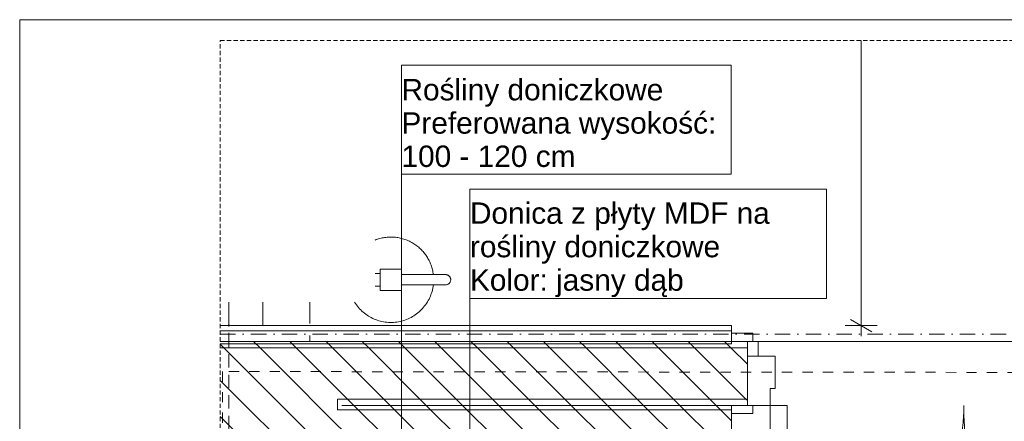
# Model space of a CAD drawing. Extents: x 180 to 4140, y 54 to 2910.
# Tile 6 of 8: x 180 to 1333, y 2440 to 2910. Entities that reach past the tile are written whole.
import ezdxf
from ezdxf.xclip import XClip

# ---------------------------------------------------------------- set-up
doc = ezdxf.new("R2010")
doc.units = 0
doc.header["$MEASUREMENT"] = 0
doc.header["$XCLIPFRAME"] = 0
for name, pattern in [('Kropki i Kreski', [72, 36, -18, 0, -18]), ('Przerywana', [48, 24, -24]), ('Przerywana długa', [78, 50, -28])]:
    doc.linetypes.add(name, pattern=pattern)
for name, color, linetype in [('220-A Ściany', 7, 'Continuous'), ('230-A Ściany działowe', 7, 'Continuous'), ('320-W Umeblowanie', 7, 'Continuous'), ('380-W Istniejące elementy_ rury_ skrzynki', 7, 'Continuous'), ('399-W Wymiary i opisy', 7, 'Continuous'), ('420-K Ściany', 7, 'Continuous'), ('450-K Belki', 7, 'Continuous'), ('460-K Stropy', 7, 'Continuous'), ('560-I Ppoż.', 7, 'Continuous'), ('810-G Ogólne', 7, 'Continuous'), ('820-G Rysunki Obrazki', 7, 'Continuous'), ('840-G Znaczniki ogólne', 7, 'Continuous'), ('850-G Znaczniki przekrój', 7, 'Continuous')]:
    doc.layers.add(name, color=color, linetype=linetype)
doc.styles.add('STYL_AUTOMATYCZNY_3', font='arial.ttf')
pattern_1 = [(135, (-1490.323, 2610.733), (21.2132, 21.2132), [])]

# ---------------------------------------------------------------- blocks, each defined once
blk = doc.blocks.new('Rysunek_1_1', base_point=(-1490.3, 2610.7))
at = {"layer": '220-A Ściany', "linetype": 'Continuous', "lineweight": 13}
h = blk.add_hatch(dxfattribs=at)
h.set_pattern_fill('Ściany_istniejące_0001', color=8, style=0, pattern_type=2)
h.set_pattern_definition(pattern_1)
h.paths.add_polyline_path([(414.8, 2525.7), (414.8, 2502.3), (533.2, 2465.7), (552.4, 2465.7), (552.4, 2525.7)])
h = blk.add_hatch(dxfattribs=at)
h.set_pattern_fill('Ściany_istniejące_0001', color=8, style=0, pattern_type=2)
h.set_pattern_definition(pattern_1)
h.paths.add_polyline_path([(414.8, 2502.3), (414.8, 2465.7), (533.2, 2465.7)])
h = blk.add_hatch(dxfattribs=at)
h.set_pattern_fill('Ściany_istniejące_0001', color=8, style=0, pattern_type=2)
h.set_pattern_definition(pattern_1)
h.paths.add_polyline_path([(533.2, 2465.7), (414.8, 2465.7), (414.8, 2453.2), (552.4, 2453.2), (552.4, 2459.8)])
h = blk.add_hatch(dxfattribs=at)
h.set_pattern_fill('Ściany_istniejące_0001', color=8, style=0, pattern_type=2)
h.set_pattern_definition(pattern_1)
h.paths.add_polyline_path([(552.4, 2465.7), (533.2, 2465.7), (552.4, 2459.8)])
h = blk.add_hatch(dxfattribs=at)
h.set_pattern_fill('Ściany_istniejące_0001', color=8, style=0, pattern_type=2)
h.set_pattern_definition(pattern_1)
h.paths.add_polyline_path([(552.4, 2458.2), (552.4, 2453.2), (557.4, 2453.2), (557.4, 2458.2)])
h = blk.add_hatch(dxfattribs=at)
h.set_pattern_fill('Ściany_istniejące_0001', color=8, style=0, pattern_type=2)
h.set_pattern_definition(pattern_1)
h.paths.add_polyline_path([(414.8, 2453.2), (414.8, 2423.2), (552.4, 2423.2), (552.4, 2453.2)])
at = {"layer": '230-A Ściany działowe', "linetype": 'Continuous', "lineweight": 13}
h = blk.add_hatch(dxfattribs=at)
h.set_pattern_fill('Ściany_istniejące_0001', color=8, style=0, pattern_type=2)
h.set_pattern_definition(pattern_1)
h.paths.add_polyline_path([(1032.4, 2533.2), (414.8, 2533.2), (414.8, 2525.7), (1032.4, 2525.7)])
h = blk.add_hatch(dxfattribs=at)
h.set_pattern_fill('Ściany_istniejące_0001', color=8, style=0, pattern_type=2)
h.set_pattern_definition(pattern_1)
h.paths.add_polyline_path([(552.4, 2465.7), (1032.4, 2465.7), (1032.4, 2525.7), (552.4, 2525.7)])
h = blk.add_hatch(dxfattribs=at)
h.set_pattern_fill('Ściany_istniejące_0001', color=8, style=0, pattern_type=2)
h.set_pattern_definition(pattern_1)
h.paths.add_polyline_path([(552.4, 2465.7), (552.4, 2459.8), (557.4, 2458.2), (557.4, 2465.7)])
h = blk.add_hatch(dxfattribs=at)
h.set_pattern_fill('Ściany_istniejące_0001', color=8, style=0, pattern_type=2)
h.set_pattern_definition(pattern_1)
h.paths.add_polyline_path([(557.4, 2458.2), (552.4, 2459.8), (552.4, 2458.2)])
h = blk.add_hatch(dxfattribs=at)
h.set_pattern_fill('Ściany_istniejące_0001', color=8, style=0, pattern_type=2)
h.set_pattern_definition(pattern_1)
h.paths.add_polyline_path([(557.4, 2465.7), (557.4, 2458.2), (1032.4, 2458.2), (1032.4, 2465.7)])
at = {"layer": '320-W Umeblowanie', "linetype": 'Continuous', "lineweight": 0}
h = blk.add_hatch(dxfattribs=at)
h.set_pattern_fill('Gips_0001', color=94, style=0, pattern_type=2)
h.set_pattern_definition([(0, (-1490.323, 2610.733), (0, 37.5), [0, -37.5])])
h.paths.add_polyline_path([(414.8, 2551.7), (414.8, 2545.5), (1013.9, 2545.5), (1013.9, 2551.7)])
h = blk.add_hatch(dxfattribs=at)
h.set_pattern_fill('Tynk_0001', color=94, style=0, pattern_type=2)
h.set_pattern_definition([(0, (-1490.32, 2610.73), (0, 86.6025), [0, -50]), (0, (-1465.32, 2654.03), (0, 86.6025), [0, -50])])
h.paths.add_polyline_path([(414.8, 2545.5), (414.8, 2530.5), (1013.9, 2530.5), (1013.9, 2545.5)])
at = {"layer": '420-K Ściany', "linetype": 'Continuous', "lineweight": 13}
h = blk.add_hatch(dxfattribs=at)
h.set_pattern_fill('Ściany_istniejące_0001', color=8, style=0, pattern_type=2)
h.set_pattern_definition(pattern_1)
h.paths.add_polyline_path([(1013.9, 2458.2), (557.4, 2458.2), (557.4, 2453.2), (1013.9, 2453.2)])
h = blk.add_hatch(dxfattribs=at)
h.set_pattern_fill('Ściany_istniejące_0001', color=8, style=0, pattern_type=2)
h.set_pattern_definition(pattern_1)
h.paths.add_polyline_path([(552.4, 2453.2), (552.4, 2423.2), (557.4, 2423.2), (557.4, 2453.2)])
h = blk.add_hatch(dxfattribs=at)
h.set_pattern_fill('Ściany_istniejące_0001', color=8, style=0, pattern_type=2)
h.set_pattern_definition(pattern_1)
h.paths.add_polyline_path([(557.4, 2423.2), (1013.9, 2423.2), (1013.9, 2453.2), (557.4, 2453.2)])
at = {"layer": '220-A Ściany', "color": 7, "linetype": 'Continuous', "lineweight": 13, "ltscale": 0.5}
for p, q in [((552.4, 2459.8), (552.4, 2458.2)), ((552.4, 2459.8), (552.4, 2458.2)), ((552.4, 2453.2), (552.4, 2458.2)), ((557.4, 2453.2), (552.4, 2453.2)), ((557.4, 2453.2), (552.4, 2453.2))]:
    blk.add_line(p, q, dxfattribs=at)
at = {"layer": '230-A Ściany działowe', "color": 7, "linetype": 'Continuous', "lineweight": 13, "ltscale": 0.5}
for p, q in [((1038.9, 2542.7), (1013.9, 2542.7)), ((1013.9, 2542.7), (1013.9, 2533.2)), ((1038.9, 2533.2), (1038.9, 2542.7)), ((1032.4, 2533.2), (1013.9, 2533.2)), ((1013.9, 2533.2), (1038.9, 2533.2)), ((1032.4, 2533.2), (1013.9, 2533.2)), ((1032.4, 2533.2), (1013.9, 2533.2)), ((1032.4, 2525.7), (1032.4, 2533.2)), ((1044.9, 2533.2), (1032.4, 2533.2)), ((1032.4, 2533.2), (1032.4, 2515.7)), ((1032.4, 2525.7), (1032.4, 2533.2)), ((1032.4, 2525.7), (1032.4, 2533.2)), ((1044.9, 2515.7), (1044.9, 2533.2)), ((552.4, 2525.7), (414.8, 2525.7)), ((552.4, 2525.7), (414.8, 2525.7)), ((552.4, 2525.7), (1032.4, 2525.7)), ((1032.4, 2515.7), (1032.4, 2525.7)), ((1032.4, 2515.7), (1032.4, 2525.7)), ((1032.4, 2515.7), (1032.4, 2525.7)), ((1032.4, 2465.7), (1032.4, 2515.7)), ((1032.4, 2515.7), (1044.9, 2515.7)), ((1032.4, 2458.2), (1032.4, 2515.7)), ((1032.4, 2515.7), (1064.9, 2515.7)), ((1032.4, 2465.7), (1032.4, 2515.7)), ((1032.4, 2465.7), (1032.4, 2515.7)), ((1064.9, 2515.7), (1064.9, 2478.2)), ((1064.9, 2478.2), (1058.9, 2478.2)), ((1058.9, 2478.2), (1058.9, 2458.2)), ((552.4, 2465.7), (552.4, 2459.8)), ((552.4, 2465.7), (552.4, 2459.8)), ((552.4, 2465.7), (1032.4, 2465.7)), ((1032.4, 2458.2), (1013.9, 2458.2)), ((1038.9, 2458.2), (1013.9, 2458.2)), ((1013.9, 2458.2), (1013.9, 2448.7)), ((1032.4, 2458.2), (1013.9, 2458.2)), ((1032.4, 2458.2), (1013.9, 2458.2)), ((1032.4, 2458.2), (1032.4, 2465.7)), ((1032.4, 2458.2), (1032.4, 2465.7)), ((1032.4, 2458.2), (1032.4, 2465.7)), ((1058.9, 2458.2), (1032.4, 2458.2)), ((1038.9, 2448.7), (1038.9, 2458.2)), ((1058.9, 2418.2), (1058.9, 2458.2)), ((1058.9, 2458.2), (1078.9, 2458.2)), ((1078.9, 2458.2), (1078.9, 2418.2)), ((1013.9, 2448.7), (1038.9, 2448.7))]:
    blk.add_line(p, q, dxfattribs=at)
at = {"layer": '230-A Ściany działowe', "color": 7, "linetype": 'Continuous', "lineweight": 13, "ltscale": 0.5, "flags": 128}
for points in [[(1032.4, 2533.2), (414.8, 2533.2)], [(557.4, 2458.2), (1032.4, 2458.2)]]:
    blk.add_lwpolyline(points, dxfattribs=at)
at = {"layer": '230-A Ściany działowe', "color": 7, "linetype": 'Continuous', "lineweight": 13, "ltscale": 0.5}
for centre, radius, start, end in [((1058.9, 2458.2), 227, 270, 0), ((1755.9, 2458.2), 470, 180, 270)]:
    blk.add_arc(centre, radius, start, end, dxfattribs=at)
at = {"layer": '320-W Umeblowanie', "color": 94, "linetype": 'Continuous', "lineweight": 0, "ltscale": 0.5}
blk.add_line((1013.9, 2545.5), (414.8, 2545.5), dxfattribs=at)
at = {"layer": '320-W Umeblowanie', "color": 94, "linetype": 'Continuous', "lineweight": 0, "ltscale": 0.5, "flags": 128}
for points in [[(414.8, 2551.7), (464.9, 2551.7), (464.9, 2579.2)], [(1013.9, 2551.7), (414.8, 2551.7)], [(1013.9, 2551.7), (1013.9, 2545.5)], [(1013.9, 2545.5), (1013.9, 2530.5)], [(414.8, 2530.5), (1013.9, 2530.5)]]:
    blk.add_lwpolyline(points, dxfattribs=at)
at = {"layer": '380-W Istniejące elementy_ rury_ skrzynki', "color": 150, "linetype": 'Continuous', "lineweight": 15, "ltscale": 0.5}
for p, q in [((602.4, 2612.9), (596.4, 2612.9)), ((627.4, 2617.9), (602.4, 2617.9)), ((602.4, 2617.9), (602.4, 2592.9)), ((602.4, 2597.9), (602.4, 2612.9)), ((627.4, 2592.9), (627.4, 2617.9)), ((678.9, 2611.4), (627.4, 2611.4)), ((596.4, 2597.9), (602.4, 2597.9)), ((627.4, 2599.4), (678.9, 2599.4)), ((602.4, 2592.9), (627.4, 2592.9))]:
    blk.add_line(p, q, dxfattribs=at)
for centre, radius, start, end in [((614.9, 2605.4), 50, 6.8921, 111.7645), ((678.9, 2605.4), 6, 270, 90), ((614.9, 2605.4), 50, 211.5583, 353.1079)]:
    blk.add_arc(centre, radius, start, end, dxfattribs=at)
at = {"layer": '399-W Wymiary i opisy', "color": 154, "linetype": 'Continuous', "lineweight": 13, "ltscale": 0.5}
for p, q in [((1165.8, 2551.7), (1165.8, 2885.8)), ((1184.5, 2551.7), (1147, 2551.7)), ((1153.3, 2558.9), (1178.3, 2544.5)), ((1165.8, 2539.5), (1165.8, 2551.7))]:
    blk.add_line(p, q, dxfattribs=at)
at = {"layer": '420-K Ściany', "color": 7, "linetype": 'Continuous', "lineweight": 13, "ltscale": 0.5}
blk.add_line((1013.9, 2453.2), (557.4, 2453.2), dxfattribs=at)
at = {"layer": '420-K Ściany', "color": 7, "linetype": 'Continuous', "lineweight": 13, "ltscale": 0.5, "flags": 128}
for points in [[(1013.9, 2458.2), (557.4, 2458.2)], [(1013.9, 2453.2), (1013.9, 2458.2)], [(1013.9, 2423.2), (1013.9, 2453.2)]]:
    blk.add_lwpolyline(points, dxfattribs=at)
at = {"layer": '450-K Belki', "color": 7, "linetype": 'Kropki i Kreski', "lineweight": 13, "ltscale": 0.5}
blk.add_line((424.9, 2579.2), (424.9, 2533.2), dxfattribs=at)
at = {"layer": '450-K Belki', "color": 7, "linetype": 'Przerywana długa', "lineweight": 13, "ltscale": 0.5}
for p in [(519.9, 2579.2), (414.8, 2533.2)]:
    blk.add_line(p, (519.9, 2533.2), dxfattribs=at)
at = {"layer": '460-K Stropy', "color": 7, "linetype": 'Przerywana', "lineweight": 13, "ltscale": 0.5, "flags": 128}
for points in [[(414.8, 400.7), (424.9, 400.7), (424.9, 2579.2)], [(414.8, 2533.2), (2495.1, 2533.2), (2496.7, 2533.2), (2496.8, 2575.3)]]:
    blk.add_lwpolyline(points, dxfattribs=at)
at = {"layer": '460-K Stropy', "color": 7, "linetype": 'Continuous', "lineweight": 13, "ltscale": 0.5, "flags": 128}
for points in [[(414.8, 2533.2), (2495.1, 2533.2), (2495.1, 400.7), (2496.7, 2531.6), (2496.7, 2575.3)], [(414.8, 628.2), (2494.9, 628.2), (2494.9, 2533.2), (414.8, 2533.2)]]:
    blk.add_lwpolyline(points, dxfattribs=at)
at = {"layer": '460-K Stropy', "color": 7, "linetype": 'Przerywana', "lineweight": 13, "ltscale": 0.5, "flags": 128}
blk.add_lwpolyline([(424.9, 400.7), (2495.1, 400.7), (2495.1, 2533.2), (424.9, 2533.2)], close=True, dxfattribs=at)
at = {"layer": '560-I Ppoż.', "color": 8, "linetype": 'Przerywana', "lineweight": 13, "ltscale": 0.5}
for p, q in [((417.7, 2497.9), (417.7, 563.2)), ((2404.9, 2495.7), (417.7, 2497.9))]:
    blk.add_line(p, q, dxfattribs=at)
at = {"layer": '820-G Rysunki Obrazki', "color": 154, "linetype": 'Continuous', "lineweight": 13, "ltscale": 0.5}
for p, q in [((1013.5, 2856.9), (627.2, 2856.9)), ((627.2, 2856.9), (627.2, 2729)), ((1013.5, 2729), (1013.5, 2856.9)), ((627.2, 2729), (1013.5, 2729)), ((627.2, 2322.4), (627.2, 2729)), ((627.2, 2729), (1013.5, 2729)), ((1125, 2711.5), (707.4, 2711.5)), ((707.4, 2711.5), (707.4, 2583.6)), ((1125, 2583.6), (1125, 2711.5)), ((707.4, 2583.6), (1125, 2583.6)), ((707.4, 2185.2), (707.4, 2583.6)), ((707.4, 2583.6), (1125, 2583.6))]:
    blk.add_line(p, q, dxfattribs=at)
at = {"layer": '850-G Znaczniki przekrój', "color": 7, "linetype": 'Kropki i Kreski', "lineweight": 13, "ltscale": 0.5}
blk.add_line((414.8, 2541.6), (2361.3, 2541.6), dxfattribs=at)
at = {"layer": '820-G Rysunki Obrazki', "color": 154, "linetype": 'Continuous', "lineweight": 13, "char_height": 25, "attachment_point": 7, "style": 'STYL_AUTOMATYCZNY_3'}
for s, insert, width, line_spacing_factor in [('\\A1;{\\pql;\\fArial|b0|i0|c238|p0;\\W1.000000;Rośliny doniczkowe\\P\\pql;\\fArial|b0|i0|c238|p0;\\W1.000000;Preferowana wysokość: \\fArial|b0|i0|c238|p0;\\W1.000000;100 - 120 cm}', (627.2, 2737.2), 376.298, 0.935488), ('\\A1;{\\pql;\\fArial|b0|i0|c238|p0;\\W1.000000;Donica z płyty MDF na rośliny doniczkowe\\P\\pql;\\fArial|b0|i0|c238|p0;\\W1.000000;Kolor: \\fArial|b0|i0|c238|p0;\\W1.000000;jasny dąb}', (707.4, 2585), 407.528, 0.94021)]:
    blk.add_mtext(s, dxfattribs=dict(at, insert=insert, width=width, line_spacing_factor=line_spacing_factor))

msp = doc.modelspace()

# ---------------------------------------------------------------- linework, layer by layer
at = {"layer": '810-G Ogólne', "color": 7, "linetype": 'Continuous', "lineweight": 13, "ltscale": 0.1}
for p in [(3390, 2910), (180, 60)]:
    msp.add_line(p, (180, 2910), dxfattribs=at)
at = {"layer": '840-G Znaczniki ogólne', "color": 8, "linetype": 'Przerywana długa', "lineweight": 13, "ltscale": 0.1}
msp.add_lwpolyline([(414.8, 2885.8), (1019.8, 2885.8), (1672.6, 2885.8), (3141.2, 2885.8), (3141.2, 76.2), (414.8, 76.2)], close=True, dxfattribs=at)

# ---------------------------------------------------------------- block references
at = {"layer": '820-G Rysunki Obrazki', "color": 7, "linetype": 'Continuous', "lineweight": 13, "ltscale": 0.1}
ref = msp.add_blockref('Rysunek_1_1', (-1490.3, 2610.7), dxfattribs=at)
XClip(ref).set_block_clipping_path([(414.8215449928, 90.8222105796), (2188.7550376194, 90.8222105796), (2188.7550376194, 397.5011995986), (3141.1769669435, 397.5011995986), (3141.1769669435, 1565.2601447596), (2529.1498344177, 1565.2601447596), (2529.1498344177, 2259.0435033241), (3141.1769669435, 2259.0435033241), (3141.1769669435, 2575.2659218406), (1236.855419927, 2575.2659218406), (1236.855419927, 2885.838607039), (596.387310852, 2885.838607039), (596.387310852, 2579.2489066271), (414.8215449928, 2579.2489066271)])

doc.saveas('drawing.dxf')
